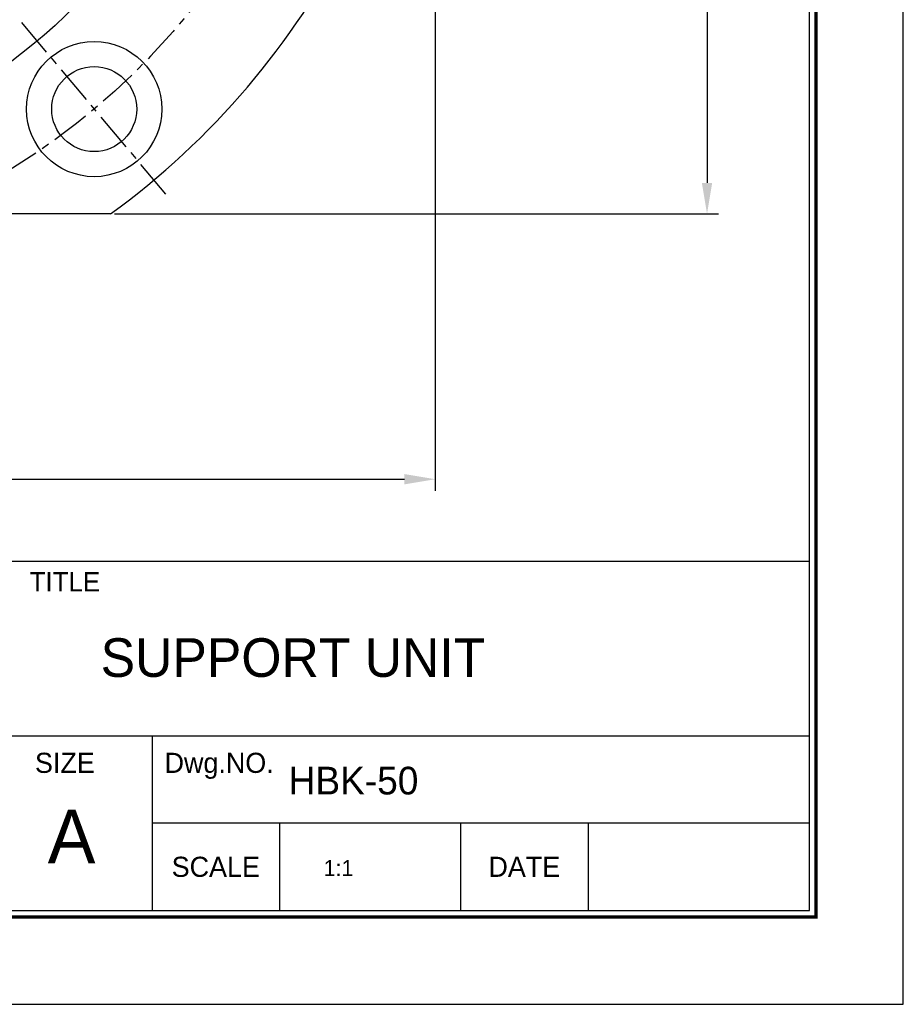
# Model space of a CAD drawing. Header units: millimetres. Extents: x 11218 to 11734, y 1975 to 2340.
# Tile 2 of 3: x 11619 to 11734, y 1975 to 2103. Entities that reach past the tile are written whole.
import ezdxf
from ezdxf.enums import TextEntityAlignment as Align

# ---------------------------------------------------------------- set-up
doc = ezdxf.new("R2010")
doc.units = ezdxf.units.MM
doc.linetypes.add('CENTER', pattern=[2, 1.25, -0.25, 0.25, -0.25])
doc.layers.add('S1', color=1, linetype='CENTER')
doc.dimstyles.new('S4', dxfattribs={"dimtxt": 4, "dimasz": 4, "dimexe": 1.5, "dimexo": 0.5215, "dimgap": 1.5, "dimtad": 1, "dimdec": 3, "dimzin": 11, "dimdsep": 46, "dimtxsty": 'Standard', "dimcen": 0, "dimclrd": 5, "dimclre": 5, "dimclrt": 3, "dimadec": 0, "dimazin": 0, "dimtp": 3e-09, "dimtfac": 0.7, "dimtdec": 3, "dimtmove": 0, "dimatfit": 3, "dimfxl": 1.25, "dimtolj": 1, "dimtzin": 11, "dimarcsym": 0})

# ---------------------------------------------------------------- blocks, each defined once
blk = doc.blocks.new('란표제')
for p, q in [((296.9999999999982, 0), (296.9999999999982, 210)), ((290, 33), (160, 33)), ((290, 20), (186, 20)), ((241, 20), (241, 7)), ((290, 13.5), (241, 13.5)), ((250.5, 13.5), (250.5, 7)), ((264, 13.5), (264, 7)), ((273.4999999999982, 13.5), (273.4999999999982, 7)), ((0, 0), (296.9999999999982, 0))]:
    blk.add_line(p, q)
at = {"const_width": 0.25}
blk.add_lwpolyline([(290.5000000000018, 6.5), (290.5000000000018, 203.5), (10, 203.5), (10, 6.5)], close=True, dxfattribs=at)
blk.add_lwpolyline([(290, 7), (290, 203), (10.49999999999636, 203), (10.49999999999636, 7)], close=True)
for s, height, p in [('TITLE', 1.444, (234.5, 31.5)), ('SIZE', 1.5, (234.5, 18)), ('Dwg.NO.', 1.5, (246, 18)), ('A', 4, (235.0000000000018, 12.49999999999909)), ('SCALE', 1.5, (245.7499999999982, 10.25)), ('DATE', 1.5, (268.75, 10.25))]:
    blk.add_text(s, height=height).set_placement(p, align=Align.MIDDLE_CENTER)
at = {"ltscale": 0.5}
for tag, p, height in [('TITLE', (237.1657184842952, 24.40589700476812), 2.5), ('도번', (251.1811757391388, 15.6424327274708), 2.5), ('SCALE', (253.7810780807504, 9.55250166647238), 1.2), ('DATE', (277.0199167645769, 9.511328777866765), 1.2)]:
    blk.add_attdef(tag, p, '', height=height, dxfattribs=at)
for tag, p in [('필렛', (179.25, 10.89999999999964)), ('모따기', (179.25, 8.299999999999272))]:
    blk.add_attdef(tag, text='', height=1.15).set_placement(p, align=Align.MIDDLE_LEFT)
blk = doc.blocks.new('*D28555')
at = {"color": 5, "lineweight": -2, "ltscale": 4}
for p, q in [((11631.47124472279, 2242.592259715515), (11709.6347587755, 2242.592259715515)), ((11708.1347587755, 2238.592259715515), (11708.1347587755, 2081.592259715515)), ((11631.47124472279, 2077.592259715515), (11709.6347587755, 2077.592259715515))]:
    blk.add_line(p, q, dxfattribs=at)
at = {"color": 5}
for points in [[(11708.80142544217, 2238.592259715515), (11707.46809210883, 2238.592259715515), (11708.1347587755, 2242.592259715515)], [(11707.46809210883, 2081.592259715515), (11708.80142544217, 2081.592259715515), (11708.1347587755, 2077.592259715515)]]:
    blk.add_solid(points, dxfattribs=at)
at = {"layer": 'Defpoints', "color": 0}
for p in [(11630.94974472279, 2242.592259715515), (11630.94974472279, 2077.592259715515), (11708.1347587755, 2077.592259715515)]:
    blk.add_point(p, dxfattribs=at)
at = {"color": 3, "ltscale": 4, "insert": (11704.57883334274, 2160.092259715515), "char_height": 4, "attachment_point": 5, "rotation": 90}
blk.add_mtext('\\A1;165', dxfattribs=at)
blk = doc.blocks.new('*D28556')
at = {"color": 5, "lineweight": -2, "ltscale": 4}
for p, q in [((11468.96849765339, 2159.570759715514), (11468.96849765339, 2041.744560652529)), ((11672.96849765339, 2159.570759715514), (11672.96849765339, 2041.744560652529)), ((11472.96849765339, 2043.244560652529), (11668.96849765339, 2043.244560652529))]:
    blk.add_line(p, q, dxfattribs=at)
at = {"color": 5}
for points in [[(11472.96849765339, 2043.911227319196), (11472.96849765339, 2042.577893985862), (11468.96849765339, 2043.244560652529)], [(11668.96849765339, 2042.577893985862), (11668.96849765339, 2043.911227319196), (11672.96849765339, 2043.244560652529)]]:
    blk.add_solid(points, dxfattribs=at)
at = {"layer": 'Defpoints', "color": 0}
for p in [(11468.96849765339, 2160.092259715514), (11672.96849765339, 2160.092259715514), (11672.96849765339, 2043.244560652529)]:
    blk.add_point(p, dxfattribs=at)
at = {"color": 3, "ltscale": 4, "insert": (11570.96849765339, 2046.89902137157), "char_height": 4, "attachment_point": 5}
blk.add_mtext('\\A1;%%c204', dxfattribs=at)

msp = doc.modelspace()

# ---------------------------------------------------------------- linework, layer by layer
at = {"ltscale": 4}
msp.add_line((11630.94974472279, 2077.592259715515), (11510.98725058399, 2077.592259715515), dxfattribs=at)
for centre, radius in [((11570.96849765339, 2160.092259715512), 78.5), ((11570.96849765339, 2160.092259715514), 58.5), ((11628.81938252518, 2091.148259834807), 8.75), ((11628.81938252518, 2091.148259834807), 5.5)]:
    msp.add_circle(centre, radius, dxfattribs=at)
msp.add_arc((11570.96849765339, 2160.092259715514), 101.9999999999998, 306.0188541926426, 53.98114580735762, dxfattribs=at)
at = {"layer": 'S1', "ltscale": 4}
msp.add_line((11619.40972115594, 2102.362257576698), (11638.22904389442, 2079.934262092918), dxfattribs=at)
for radius in [90, 68.75, 68.74999999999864]:
    msp.add_circle((11570.96849765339, 2160.092259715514), radius, dxfattribs=at)

# ---------------------------------------------------------------- block references
at = {"ltscale": 5}
ref = msp.add_blockref('란표제', (11217.90458475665, 1975.292373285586), dxfattribs=dict(at, xscale=1.73613388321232, yscale=1.73613388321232, zscale=1.73613388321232))
ref.add_attrib('TITLE', 'SUPPORT UNIT', (11629.65602455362, 2017.664278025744), dxfattribs={"ltscale": 0.5, "height": 5})
ref.add_attrib('도번', 'HBK-50', (11653.98873478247, 2002.449730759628), dxfattribs={"ltscale": 0.5, "height": 3.586275})
ref.add_attrib('SCALE', '1:1', (11658.50251333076, 1991.876795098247), dxfattribs={"ltscale": 0.5, "height": 2.083360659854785})

# ---------------------------------------------------------------- dimensions: what is measured, and where the dimension line sits
at = {"ltscale": 4}
dim = msp.add_linear_dim(base=(11708.1347587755, 2077.592259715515), p1=(11630.94974472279, 2242.592259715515), p2=(11630.94974472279, 2077.592259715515), angle=90, dimstyle='S4', dxfattribs=at)
dim.commit()
dim.dimension.update_dxf_attribs({"geometry": '*D28555', "text_midpoint": (11704.57883334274, 2160.092259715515)})
dim = msp.add_linear_dim(base=(11672.96849765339, 2043.244560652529), p1=(11468.96849765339, 2160.092259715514), p2=(11672.96849765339, 2160.092259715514), text='%%c<>', dimstyle='S4', dxfattribs=at)
dim.commit()
dim.dimension.update_dxf_attribs({"geometry": '*D28556', "text_midpoint": (11570.96849765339, 2046.89902137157)})

doc.saveas('drawing.dxf')
